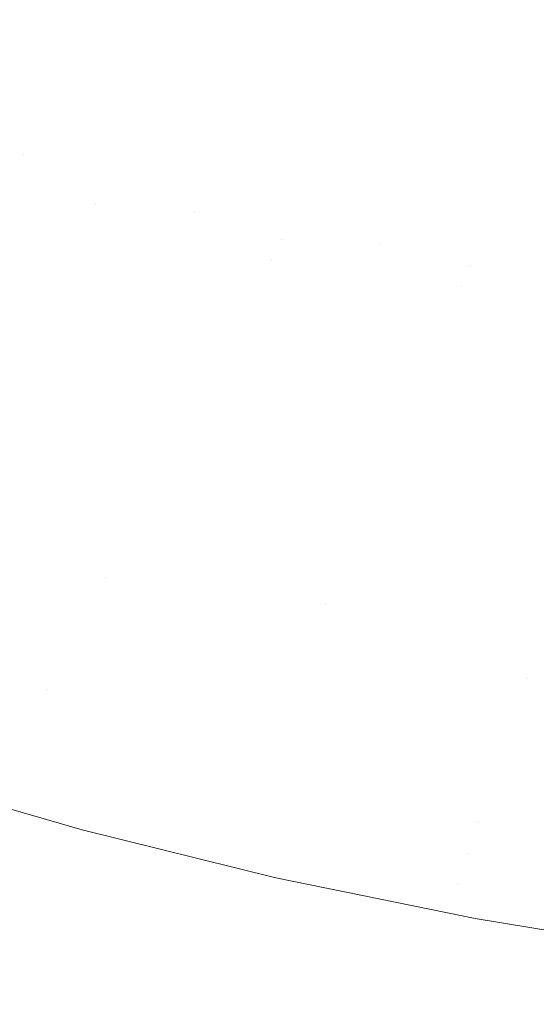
# Model space of a CAD drawing. Header units: centimetres. Extents: x -35.1 to 36.2, y 3.4 to 5.2.
# Tile 103 of 256: x -11.0162 to -10.9637, y 3.6002 to 3.7002. Entities that reach past the tile are written whole.
import ezdxf

# ---------------------------------------------------------------- set-up
doc = ezdxf.new("R2010")
doc.units = ezdxf.units.CM
doc.header["$LTSCALE"] = 2.54
doc.layers.add('Lucido design-1', color=7, linetype='Continuous')

# ---------------------------------------------------------------- blocks, each defined once
blk = doc.blocks.new('Gruppo-4-1')
at = {"color": 7, "linetype": 'Continuous', "lineweight": 9}
blk.add_3dface([(-34.95277, 5.10021, -1872.21551), (-34.95277, 3.50021, -1872.21551), (36.07969, 3.50021, -1872.21551), (36.07969, 5.10021, -1872.21551)], dxfattribs=at)
for points, invisible_edges in [([(-11.0076, 3.69881, -1872.98144), (-11.01549, 3.70185, -1872.98144), (-11.01444, 3.70333, -1872.97949), (-11.0066, 3.70031, -1872.97949)], 15), ([(-11.00474, 3.70312, -1872.97551), (-10.99684, 3.70031, -1872.97551), (-10.9977, 3.69891, -1872.97751), (-11.00565, 3.70175, -1872.97751)], 15), ([(-10.96875, 3.70019, -1872.96338), (-10.9768, 3.70242, -1872.96338), (-10.97628, 3.70343, -1872.96136), (-10.96827, 3.7012, -1872.96136)], 15), ([(-10.95932, 3.70102, -1872.95732), (-10.95971, 3.70011, -1872.95933), (-10.96781, 3.70216, -1872.95933), (-10.96739, 3.70306, -1872.95732)], 15), ([(-10.98802, 3.699, -1872.97351), (-10.99602, 3.70164, -1872.97351), (-10.99524, 3.70291, -1872.97149), (-10.98729, 3.70028, -1872.97149)], 15), ([(-10.98594, 3.70267, -1872.96744), (-10.97793, 3.70024, -1872.96744), (-10.97855, 3.69907, -1872.96947), (-10.9866, 3.70151, -1872.96947)], 15), ([(-10.96925, 3.69912, -1872.96541), (-10.97735, 3.70136, -1872.96541), (-10.9768, 3.70242, -1872.96338), (-10.96875, 3.70019, -1872.96338)], 15), ([(-10.96781, 3.70216, -1872.95933), (-10.95971, 3.70011, -1872.95933), (-10.96012, 3.69915, -1872.96136), (-10.96827, 3.7012, -1872.96136)], 15), ([(-11.00863, 3.69725, -1872.98338), (-11.01659, 3.70031, -1872.98338), (-11.01549, 3.70185, -1872.98144), (-11.0076, 3.69881, -1872.98144)], 15), ([(-11.00565, 3.70175, -1872.97751), (-10.9977, 3.69891, -1872.97751), (-10.99859, 3.69745, -1872.97949), (-11.0066, 3.70031, -1872.97949)], 15), ([(-10.98879, 3.69765, -1872.97551), (-10.99684, 3.70031, -1872.97551), (-10.99602, 3.70164, -1872.97351), (-10.98802, 3.699, -1872.97351)], 15), ([(-10.9866, 3.70151, -1872.96947), (-10.97855, 3.69907, -1872.96947), (-10.97919, 3.69782, -1872.97149), (-10.98729, 3.70028, -1872.97149)], 15), ([(-10.96979, 3.69798, -1872.96744), (-10.97793, 3.70024, -1872.96744), (-10.97735, 3.70136, -1872.96541), (-10.96925, 3.69912, -1872.96541)], 15), ([(-10.96827, 3.7012, -1872.96136), (-10.96012, 3.69915, -1872.96136), (-10.96056, 3.69812, -1872.96338), (-10.96875, 3.70019, -1872.96338)], 15), ([(-11.00971, 3.69562, -1872.9853), (-11.01773, 3.69871, -1872.9853), (-11.01659, 3.70031, -1872.98338), (-11.00863, 3.69725, -1872.98338)], 15), ([(-11.0066, 3.70031, -1872.97949), (-10.99859, 3.69745, -1872.97949), (-10.99953, 3.69593, -1872.98144), (-11.0076, 3.69881, -1872.98144)], 15), ([(-10.98959, 3.69623, -1872.97751), (-10.9977, 3.69891, -1872.97751), (-10.99684, 3.70031, -1872.97551), (-10.98879, 3.69765, -1872.97551)], 15), ([(-10.98729, 3.70028, -1872.97149), (-10.97919, 3.69782, -1872.97149), (-10.97987, 3.69652, -1872.97351), (-10.98802, 3.699, -1872.97351)], 15), ([(-10.97036, 3.69679, -1872.96947), (-10.97855, 3.69907, -1872.96947), (-10.97793, 3.70024, -1872.96744), (-10.96979, 3.69798, -1872.96744)], 15), ([(-10.96875, 3.70019, -1872.96338), (-10.96056, 3.69812, -1872.96338), (-10.96102, 3.69704, -1872.96541), (-10.96925, 3.69912, -1872.96541)], 15), ([(-10.97095, 3.69554, -1872.97149), (-10.97919, 3.69782, -1872.97149), (-10.97855, 3.69907, -1872.96947), (-10.97036, 3.69679, -1872.96947)], 15), ([(-10.96925, 3.69912, -1872.96541), (-10.96102, 3.69704, -1872.96541), (-10.96151, 3.6959, -1872.96744), (-10.96979, 3.69798, -1872.96744)], 15), ([(-11.01083, 3.69393, -1872.98718), (-11.01892, 3.69704, -1872.98718), (-11.01773, 3.69871, -1872.9853), (-11.00971, 3.69562, -1872.9853)], 15), ([(-11.0076, 3.69881, -1872.98144), (-10.99953, 3.69593, -1872.98144), (-11.0005, 3.69435, -1872.98338), (-11.00863, 3.69725, -1872.98338)], 15), ([(-10.99043, 3.69476, -1872.97949), (-10.99859, 3.69745, -1872.97949), (-10.9977, 3.69891, -1872.97751), (-10.98959, 3.69623, -1872.97751)], 15), ([(-10.98802, 3.699, -1872.97351), (-10.97987, 3.69652, -1872.97351), (-10.98058, 3.69516, -1872.97551), (-10.98879, 3.69765, -1872.97551)], 15), ([(-11.012, 3.69218, -1872.98904), (-11.02015, 3.69531, -1872.98904), (-11.01892, 3.69704, -1872.98718), (-11.01083, 3.69393, -1872.98718)], 15), ([(-11.00863, 3.69725, -1872.98338), (-11.0005, 3.69435, -1872.98338), (-11.00152, 3.6927, -1872.9853), (-11.00971, 3.69562, -1872.9853)], 15), ([(-10.9913, 3.69322, -1872.98144), (-10.99953, 3.69593, -1872.98144), (-10.99859, 3.69745, -1872.97949), (-10.99043, 3.69476, -1872.97949)], 15), ([(-10.98879, 3.69765, -1872.97551), (-10.98058, 3.69516, -1872.97551), (-10.98132, 3.69373, -1872.97751), (-10.98959, 3.69623, -1872.97751)], 15), ([(-10.97157, 3.69422, -1872.97351), (-10.97987, 3.69652, -1872.97351), (-10.97919, 3.69782, -1872.97149), (-10.97095, 3.69554, -1872.97149)], 15), ([(-10.96979, 3.69798, -1872.96744), (-10.96151, 3.6959, -1872.96744), (-10.96203, 3.69469, -1872.96947), (-10.97036, 3.69679, -1872.96947)], 15), ([(-10.98959, 3.69623, -1872.97751), (-10.98132, 3.69373, -1872.97751), (-10.9821, 3.69223, -1872.97949), (-10.99043, 3.69476, -1872.97949)], 15), ([(-10.97223, 3.69284, -1872.97551), (-10.98058, 3.69516, -1872.97551), (-10.97987, 3.69652, -1872.97351), (-10.97157, 3.69422, -1872.97351)], 15), ([(-10.97036, 3.69679, -1872.96947), (-10.96203, 3.69469, -1872.96947), (-10.96257, 3.69343, -1872.97149), (-10.97095, 3.69554, -1872.97149)], 15), ([(-11.0132, 3.69036, -1872.99086), (-11.02143, 3.69352, -1872.99086), (-11.02015, 3.69531, -1872.98904), (-11.012, 3.69218, -1872.98904)], 15), ([(-11.00971, 3.69562, -1872.9853), (-11.00152, 3.6927, -1872.9853), (-11.00257, 3.69098, -1872.98718), (-11.01083, 3.69393, -1872.98718)], 15), ([(-10.99221, 3.69161, -1872.98338), (-11.0005, 3.69435, -1872.98338), (-10.99953, 3.69593, -1872.98144), (-10.9913, 3.69322, -1872.98144)], 15), ([(-10.97291, 3.69139, -1872.97751), (-10.98132, 3.69373, -1872.97751), (-10.98058, 3.69516, -1872.97551), (-10.97223, 3.69284, -1872.97551)], 15), ([(-10.97095, 3.69554, -1872.97149), (-10.96257, 3.69343, -1872.97149), (-10.96314, 3.69209, -1872.97351), (-10.97157, 3.69422, -1872.97351)], 15), ([(-10.99316, 3.68994, -1872.9853), (-11.00152, 3.6927, -1872.9853), (-11.0005, 3.69435, -1872.98338), (-10.99221, 3.69161, -1872.98338)], 15), ([(-10.99043, 3.69476, -1872.97949), (-10.9821, 3.69223, -1872.97949), (-10.98291, 3.69067, -1872.98144), (-10.9913, 3.69322, -1872.98144)], 15), ([(-10.97157, 3.69422, -1872.97351), (-10.96314, 3.69209, -1872.97351), (-10.96374, 3.6907, -1872.97551), (-10.97223, 3.69284, -1872.97551)], 15), ([(-11.01445, 3.68848, -1872.99264), (-11.02275, 3.69167, -1872.99264), (-11.02143, 3.69352, -1872.99086), (-11.0132, 3.69036, -1872.99086)], 15), ([(-11.01083, 3.69393, -1872.98718), (-11.00257, 3.69098, -1872.98718), (-11.00367, 3.6892, -1872.98904), (-11.012, 3.69218, -1872.98904)], 15), ([(-10.9913, 3.69322, -1872.98144), (-10.98291, 3.69067, -1872.98144), (-10.98376, 3.68904, -1872.98338), (-10.99221, 3.69161, -1872.98338)], 15), ([(-10.97363, 3.68988, -1872.97949), (-10.9821, 3.69223, -1872.97949), (-10.98132, 3.69373, -1872.97751), (-10.97291, 3.69139, -1872.97751)], 15), ([(-11.012, 3.69218, -1872.98904), (-11.00367, 3.6892, -1872.98904), (-11.0048, 3.68736, -1872.99086), (-11.0132, 3.69036, -1872.99086)], 15), ([(-10.99414, 3.6882, -1872.98718), (-11.00257, 3.69098, -1872.98718), (-11.00152, 3.6927, -1872.9853), (-10.99316, 3.68994, -1872.9853)], 15), ([(-10.97438, 3.6883, -1872.98144), (-10.98291, 3.69067, -1872.98144), (-10.9821, 3.69223, -1872.97949), (-10.97363, 3.68988, -1872.97949)], 15), ([(-10.97223, 3.69284, -1872.97551), (-10.96374, 3.6907, -1872.97551), (-10.96437, 3.68924, -1872.97751), (-10.97291, 3.69139, -1872.97751)], 15), ([(-10.95513, 3.68874, -1872.97551), (-10.96374, 3.6907, -1872.97551), (-10.96314, 3.69209, -1872.97351), (-10.95459, 3.69015, -1872.97351)], 15), ([(-11.01574, 3.68654, -1872.99438), (-11.02412, 3.68976, -1872.99438), (-11.02275, 3.69167, -1872.99264), (-11.01445, 3.68848, -1872.99264)], 15), ([(-10.99221, 3.69161, -1872.98338), (-10.98376, 3.68904, -1872.98338), (-10.98464, 3.68735, -1872.9853), (-10.99316, 3.68994, -1872.9853)], 15), ([(-10.97291, 3.69139, -1872.97751), (-10.96437, 3.68924, -1872.97751), (-10.96502, 3.68771, -1872.97949), (-10.97363, 3.68988, -1872.97949)], 15), ([(-11.0132, 3.69036, -1872.99086), (-11.0048, 3.68736, -1872.99086), (-11.00597, 3.68545, -1872.99264), (-11.01445, 3.68848, -1872.99264)], 15), ([(-10.99516, 3.6864, -1872.98904), (-11.00367, 3.6892, -1872.98904), (-11.00257, 3.69098, -1872.98718), (-10.99414, 3.6882, -1872.98718)], 15), ([(-10.97516, 3.68666, -1872.98338), (-10.98376, 3.68904, -1872.98338), (-10.98291, 3.69067, -1872.98144), (-10.97438, 3.6883, -1872.98144)], 15), ([(-10.9557, 3.68727, -1872.97751), (-10.96437, 3.68924, -1872.97751), (-10.96374, 3.6907, -1872.97551), (-10.95513, 3.68874, -1872.97551)], 15), ([(-11.02552, 3.68778, -1872.99607), (-11.02412, 3.68976, -1872.99438), (-11.01574, 3.68654, -1872.99438)], 11), ([(-10.99622, 3.68453, -1872.99086), (-11.0048, 3.68736, -1872.99086), (-11.00367, 3.6892, -1872.98904), (-10.99516, 3.6864, -1872.98904)], 15), ([(-10.99316, 3.68994, -1872.9853), (-10.98464, 3.68735, -1872.9853), (-10.98555, 3.68559, -1872.98718), (-10.99414, 3.6882, -1872.98718)], 15), ([(-10.97597, 3.68494, -1872.9853), (-10.98464, 3.68735, -1872.9853), (-10.98376, 3.68904, -1872.98338), (-10.97516, 3.68666, -1872.98338)], 15), ([(-10.97363, 3.68988, -1872.97949), (-10.96502, 3.68771, -1872.97949), (-10.96571, 3.68611, -1872.98144), (-10.97438, 3.6883, -1872.98144)], 15), ([(-10.95629, 3.68573, -1872.97949), (-10.96502, 3.68771, -1872.97949), (-10.96437, 3.68924, -1872.97751), (-10.9557, 3.68727, -1872.97751)], 15), ([(-11.01445, 3.68848, -1872.99264), (-11.00597, 3.68545, -1872.99264), (-11.00718, 3.68348, -1872.99438), (-11.01574, 3.68654, -1872.99438)], 15), ([(-10.99414, 3.6882, -1872.98718), (-10.98555, 3.68559, -1872.98718), (-10.9865, 3.68377, -1872.98904), (-10.99516, 3.6864, -1872.98904)], 15), ([(-10.97438, 3.6883, -1872.98144), (-10.96571, 3.68611, -1872.98144), (-10.96642, 3.68445, -1872.98338), (-10.97516, 3.68666, -1872.98338)], 15), ([(-11.00843, 3.68145, -1872.99607), (-11.00972, 3.67935, -1872.99772), (-11.02698, 3.68575, -1872.99772), (-11.02552, 3.68778, -1872.99607)], 15), ([(-11.01574, 3.68654, -1872.99438), (-11.00843, 3.68145, -1872.99607), (-11.02552, 3.68778, -1872.99607)], 11), ([(-10.99732, 3.6826, -1872.99264), (-11.00597, 3.68545, -1872.99264), (-11.0048, 3.68736, -1872.99086), (-10.99622, 3.68453, -1872.99086)], 15), ([(-10.97681, 3.68317, -1872.98718), (-10.98555, 3.68559, -1872.98718), (-10.98464, 3.68735, -1872.9853), (-10.97597, 3.68494, -1872.9853)], 15), ([(-10.95691, 3.68412, -1872.98144), (-10.96571, 3.68611, -1872.98144), (-10.96502, 3.68771, -1872.97949), (-10.95629, 3.68573, -1872.97949)], 15), ([(-11.01574, 3.68654, -1872.99438), (-11.00718, 3.68348, -1872.99438), (-11.00843, 3.68145, -1872.99607)], 11), ([(-10.99516, 3.6864, -1872.98904), (-10.9865, 3.68377, -1872.98904), (-10.98748, 3.68188, -1872.99086), (-10.99622, 3.68453, -1872.99086)], 15), ([(-10.97516, 3.68666, -1872.98338), (-10.96642, 3.68445, -1872.98338), (-10.96716, 3.68272, -1872.9853), (-10.97597, 3.68494, -1872.9853)], 15), ([(-10.95755, 3.68244, -1872.98338), (-10.96642, 3.68445, -1872.98338), (-10.96571, 3.68611, -1872.98144), (-10.95691, 3.68412, -1872.98144)], 15), ([(-11.02847, 3.68365, -1872.99931), (-11.02698, 3.68575, -1872.99772), (-11.00972, 3.67935, -1872.99772), (-11.01105, 3.67719, -1872.99931)], 15), ([(-10.99845, 3.6806, -1872.99438), (-11.00718, 3.68348, -1872.99438), (-11.00597, 3.68545, -1872.99264), (-10.99732, 3.6826, -1872.99264)], 15), ([(-10.97769, 3.68132, -1872.98904), (-10.9865, 3.68377, -1872.98904), (-10.98555, 3.68559, -1872.98718), (-10.97681, 3.68317, -1872.98718)], 15), ([(-10.99622, 3.68453, -1872.99086), (-10.98748, 3.68188, -1872.99086), (-10.9885, 3.67992, -1872.99264), (-10.99732, 3.6826, -1872.99264)], 15), ([(-10.97597, 3.68494, -1872.9853), (-10.96716, 3.68272, -1872.9853), (-10.96793, 3.68093, -1872.98718), (-10.97681, 3.68317, -1872.98718)], 15), ([(-10.95822, 3.6807, -1872.9853), (-10.96716, 3.68272, -1872.9853), (-10.96642, 3.68445, -1872.98338), (-10.95755, 3.68244, -1872.98338)], 15), ([(-11.01105, 3.67719, -1872.99931), (-11.01241, 3.67498, -1873.00085), (-11.03001, 3.6815, -1873.00085), (-11.02847, 3.68365, -1872.99931)], 15), ([(-11.00843, 3.68145, -1872.99607), (-11.00718, 3.68348, -1872.99438), (-10.99845, 3.6806, -1872.99438)], 11), ([(-10.97859, 3.67941, -1872.99086), (-10.98748, 3.68188, -1872.99086), (-10.9865, 3.68377, -1872.98904), (-10.97769, 3.68132, -1872.98904)], 15), ([(-10.97681, 3.68317, -1872.98718), (-10.96793, 3.68093, -1872.98718), (-10.96873, 3.67906, -1872.98904), (-10.97769, 3.68132, -1872.98904)], 15), ([(-10.99732, 3.6826, -1872.99264), (-10.9885, 3.67992, -1872.99264), (-10.98955, 3.6779, -1872.99438), (-10.99845, 3.6806, -1872.99438)], 15), ([(-10.95892, 3.67888, -1872.98718), (-10.96793, 3.68093, -1872.98718), (-10.96716, 3.68272, -1872.9853), (-10.95822, 3.6807, -1872.9853)], 15), ([(-11.03158, 3.67929, -1873.00233), (-11.03001, 3.6815, -1873.00085), (-11.01241, 3.67498, -1873.00085), (-11.01381, 3.6727, -1873.00233)], 15), ([(-10.99064, 3.67581, -1872.99607), (-10.99176, 3.67366, -1872.99772), (-11.00972, 3.67935, -1872.99772), (-11.00843, 3.68145, -1872.99607)], 15), ([(-10.99845, 3.6806, -1872.99438), (-10.99064, 3.67581, -1872.99607), (-11.00843, 3.68145, -1872.99607)], 11), ([(-10.97953, 3.67743, -1872.99264), (-10.9885, 3.67992, -1872.99264), (-10.98748, 3.68188, -1872.99086), (-10.97859, 3.67941, -1872.99086)], 15), ([(-10.97769, 3.68132, -1872.98904), (-10.96873, 3.67906, -1872.98904), (-10.96956, 3.67713, -1872.99086), (-10.97859, 3.67941, -1872.99086)], 15), ([(-10.99845, 3.6806, -1872.99438), (-10.98955, 3.6779, -1872.99438), (-10.99064, 3.67581, -1872.99607)], 11), ([(-10.95964, 3.677, -1872.98904), (-10.96873, 3.67906, -1872.98904), (-10.96793, 3.68093, -1872.98718), (-10.95892, 3.67888, -1872.98718)], 15), ([(-11.01381, 3.6727, -1873.00233), (-11.01524, 3.67037, -1873.00375), (-11.0332, 3.67703, -1873.00375), (-11.03158, 3.67929, -1873.00233)], 15), ([(-11.01105, 3.67719, -1872.99931), (-11.00972, 3.67935, -1872.99772), (-10.99176, 3.67366, -1872.99772), (-10.99291, 3.67145, -1872.99931)], 15), ([(-10.98955, 3.6779, -1872.99438), (-10.9885, 3.67992, -1872.99264), (-10.97953, 3.67743, -1872.99264)], 11), ([(-10.97859, 3.67941, -1872.99086), (-10.96956, 3.67713, -1872.99086), (-10.97041, 3.67513, -1872.99264), (-10.97953, 3.67743, -1872.99264)], 15), ([(-10.96039, 3.67505, -1872.99086), (-10.96956, 3.67713, -1872.99086), (-10.96873, 3.67906, -1872.98904), (-10.95964, 3.677, -1872.98904)], 15), ([(-11.03485, 3.67471, -1873.0051), (-11.0332, 3.67703, -1873.00375), (-11.01524, 3.67037, -1873.00375), (-11.01671, 3.66799, -1873.0051)], 15), ([(-10.99291, 3.67145, -1872.99931), (-10.99409, 3.66918, -1873.00085), (-11.01241, 3.67498, -1873.00085), (-11.01105, 3.67719, -1872.99931)], 15), ([(-10.99064, 3.67581, -1872.99607), (-10.98955, 3.6779, -1872.99438), (-10.9713, 3.67307, -1872.99438), (-10.97221, 3.67093, -1872.99607)], 15), ([(-10.97953, 3.67743, -1872.99264), (-10.9713, 3.67307, -1872.99438), (-10.98955, 3.6779, -1872.99438)], 11), ([(-10.97953, 3.67743, -1872.99264), (-10.97041, 3.67513, -1872.99264), (-10.9713, 3.67307, -1872.99438)], 11), ([(-10.97041, 3.67513, -1872.99264), (-10.96956, 3.67713, -1872.99086), (-10.96039, 3.67505, -1872.99086)], 11), ([(-10.97221, 3.67093, -1872.99607), (-10.97315, 3.66874, -1872.99772), (-10.99176, 3.67366, -1872.99772), (-10.99064, 3.67581, -1872.99607)], 15), ([(-10.95179, 3.67114, -1872.99264), (-10.95251, 3.66904, -1872.99438), (-10.9713, 3.67307, -1872.99438), (-10.97041, 3.67513, -1872.99264)], 15), ([(-10.96039, 3.67505, -1872.99086), (-10.95179, 3.67114, -1872.99264), (-10.97041, 3.67513, -1872.99264)], 11), ([(-11.01381, 3.6727, -1873.00233), (-11.01241, 3.67498, -1873.00085), (-10.99409, 3.66918, -1873.00085), (-10.9953, 3.66684, -1873.00233)], 15), ([(-10.99291, 3.67145, -1872.99931), (-10.99176, 3.67366, -1872.99772), (-10.97315, 3.66874, -1872.99772), (-10.97412, 3.66648, -1872.99931)], 15), ([(-10.97221, 3.67093, -1872.99607), (-10.9713, 3.67307, -1872.99438), (-10.95251, 3.66904, -1872.99438), (-10.95324, 3.66687, -1872.99607)], 15), ([(-10.9953, 3.66684, -1873.00233), (-10.99654, 3.66445, -1873.00375), (-11.01524, 3.67037, -1873.00375), (-11.01381, 3.6727, -1873.00233)], 15), ([(-10.97412, 3.66648, -1872.99931), (-10.97512, 3.66415, -1873.00085), (-10.99409, 3.66918, -1873.00085), (-10.99291, 3.67145, -1872.99931)], 15), ([(-11.01671, 3.66799, -1873.0051), (-11.01524, 3.67037, -1873.00375), (-10.99654, 3.66445, -1873.00375), (-10.99782, 3.66201, -1873.0051)], 15), ([(-10.95324, 3.66687, -1872.99607), (-10.954, 3.66463, -1872.99772), (-10.97315, 3.66874, -1872.99772), (-10.97221, 3.67093, -1872.99607)], 15), ([(-10.9953, 3.66684, -1873.00233), (-10.99409, 3.66918, -1873.00085), (-10.97512, 3.66415, -1873.00085), (-10.97614, 3.66177, -1873.00233)], 15), ([(-10.97412, 3.66648, -1872.99931), (-10.97315, 3.66874, -1872.99772), (-10.954, 3.66463, -1872.99772), (-10.95478, 3.66233, -1872.99931)], 15), ([(-10.99782, 3.66201, -1873.0051), (-10.99912, 3.65951, -1873.00638), (-11.0182, 3.66555, -1873.00638), (-11.01671, 3.66799, -1873.0051)], 15), ([(-10.97614, 3.66177, -1873.00233), (-10.97719, 3.65933, -1873.00375), (-10.99654, 3.66445, -1873.00375), (-10.9953, 3.66684, -1873.00233)], 15), ([(-10.95478, 3.66233, -1872.99931), (-10.95559, 3.65997, -1873.00085), (-10.97512, 3.66415, -1873.00085), (-10.97412, 3.66648, -1872.99931)], 15), ([(-11.0182, 3.66555, -1873.00638), (-10.99912, 3.65951, -1873.00638), (-11.00044, 3.65695, -1873.00759), (-11.01973, 3.66306, -1873.00759)], 15), ([(-10.99782, 3.66201, -1873.0051), (-10.99654, 3.66445, -1873.00375), (-10.97719, 3.65933, -1873.00375), (-10.97826, 3.65683, -1873.0051)], 15), ([(-10.97614, 3.66177, -1873.00233), (-10.97512, 3.66415, -1873.00085), (-10.95559, 3.65997, -1873.00085), (-10.95641, 3.65754, -1873.00233)], 15), ([(-11.01973, 3.66306, -1873.00759), (-11.00044, 3.65695, -1873.00759), (-11.00179, 3.65436, -1873.00872), (-11.02129, 3.66053, -1873.00872)], 15), ([(-10.97826, 3.65683, -1873.0051), (-10.97935, 3.65427, -1873.00638), (-10.99912, 3.65951, -1873.00638), (-10.99782, 3.66201, -1873.0051)], 15), ([(-10.95641, 3.65754, -1873.00233), (-10.95726, 3.65505, -1873.00375), (-10.97719, 3.65933, -1873.00375), (-10.97614, 3.66177, -1873.00233)], 15), ([(-11.02129, 3.66053, -1873.00872), (-11.00179, 3.65436, -1873.00872), (-11.00317, 3.65171, -1873.00978), (-11.02288, 3.65795, -1873.00978)], 15), ([(-10.98047, 3.65167, -1873.00759), (-11.00044, 3.65695, -1873.00759), (-10.99912, 3.65951, -1873.00638), (-10.97935, 3.65427, -1873.00638)], 15), ([(-10.97826, 3.65683, -1873.0051), (-10.97719, 3.65933, -1873.00375), (-10.95726, 3.65505, -1873.00375), (-10.95812, 3.65251, -1873.0051)], 15), ([(-11.04921, 3.65458, -1873.01315), (-11.04732, 3.65723, -1873.01244), (-11.00742, 3.64353, -1873.01244), (-11.00887, 3.64074, -1873.01315)], 15), ([(-11.02612, 3.65267, -1873.01164), (-11.00742, 3.64353, -1873.01244), (-11.04732, 3.65723, -1873.01244)], 11), ([(-11.02288, 3.65795, -1873.00978), (-11.00317, 3.65171, -1873.00978), (-11.00457, 3.64902, -1873.01075), (-11.02449, 3.65533, -1873.01075)], 15), ([(-10.98161, 3.64901, -1873.00872), (-11.00179, 3.65436, -1873.00872), (-11.00044, 3.65695, -1873.00759), (-10.98047, 3.65167, -1873.00759)], 15), ([(-10.95812, 3.65251, -1873.0051), (-10.959, 3.64991, -1873.00638), (-10.97935, 3.65427, -1873.00638), (-10.97826, 3.65683, -1873.0051)], 15), ([(-11.02449, 3.65533, -1873.01075), (-11.00457, 3.64902, -1873.01075), (-11.00598, 3.6463, -1873.01164), (-11.02612, 3.65267, -1873.01164)], 15), ([(-11.00887, 3.64074, -1873.01315), (-11.01034, 3.63791, -1873.01377), (-11.05112, 3.65191, -1873.01377), (-11.04921, 3.65458, -1873.01315)], 15), ([(-10.98276, 3.64631, -1873.00978), (-11.00317, 3.65171, -1873.00978), (-11.00179, 3.65436, -1873.00872), (-10.98161, 3.64901, -1873.00872)], 15), ([(-10.97935, 3.65427, -1873.00638), (-10.959, 3.64991, -1873.00638), (-10.9599, 3.64726, -1873.00759), (-10.98047, 3.65167, -1873.00759)], 15), ([(-11.02612, 3.65267, -1873.01164), (-11.00598, 3.6463, -1873.01164), (-11.00742, 3.64353, -1873.01244)], 11), ([(-11.05304, 3.64921, -1873.0143), (-11.05112, 3.65191, -1873.01377), (-11.01034, 3.63791, -1873.01377), (-11.01182, 3.63506, -1873.0143)], 15), ([(-10.98394, 3.64356, -1873.01075), (-11.00457, 3.64902, -1873.01075), (-11.00317, 3.65171, -1873.00978), (-10.98276, 3.64631, -1873.00978)], 15), ([(-10.98047, 3.65167, -1873.00759), (-10.9599, 3.64726, -1873.00759), (-10.96082, 3.64455, -1873.00872), (-10.98161, 3.64901, -1873.00872)], 15), ([(-11.01182, 3.63506, -1873.0143), (-11.01331, 3.63219, -1873.01474), (-11.05498, 3.64649, -1873.01474), (-11.05304, 3.64921, -1873.0143)], 15), ([(-10.98513, 3.64078, -1873.01164), (-11.00598, 3.6463, -1873.01164), (-11.00457, 3.64902, -1873.01075), (-10.98394, 3.64356, -1873.01075)], 15), ([(-10.98161, 3.64901, -1873.00872), (-10.96082, 3.64455, -1873.00872), (-10.96176, 3.6418, -1873.00978), (-10.98276, 3.64631, -1873.00978)], 15), ([(-11.05693, 3.64376, -1873.01508), (-11.05498, 3.64649, -1873.01474), (-11.01331, 3.63219, -1873.01474)], 11), ([(-11.00742, 3.64353, -1873.01244), (-11.00598, 3.6463, -1873.01164), (-10.98513, 3.64078, -1873.01164)], 11), ([(-10.98276, 3.64631, -1873.00978), (-10.96176, 3.6418, -1873.00978), (-10.96271, 3.63901, -1873.01075), (-10.98394, 3.64356, -1873.01075)], 15), ([(-10.9707, 3.61549, -1873.01532), (-11.05889, 3.64102, -1873.01532), (-11.05693, 3.64376, -1873.01508)], 11), ([(-10.96962, 3.61879, -1873.01503), (-11.05693, 3.64376, -1873.01508), (-11.01331, 3.63219, -1873.01474)], 11), ([(-11.05693, 3.64376, -1873.01508), (-10.96962, 3.61879, -1873.01503), (-10.9707, 3.61549, -1873.01532)], 11), ([(-11.00887, 3.64074, -1873.01315), (-11.00742, 3.64353, -1873.01244), (-10.96465, 3.6333, -1873.01244), (-10.96563, 3.63039, -1873.01315)], 15), ([(-10.98513, 3.64078, -1873.01164), (-10.96465, 3.6333, -1873.01244), (-11.00742, 3.64353, -1873.01244)], 11), ([(-10.98394, 3.64356, -1873.01075), (-10.96271, 3.63901, -1873.01075), (-10.96367, 3.63617, -1873.01164), (-10.98513, 3.64078, -1873.01164)], 15), ([(-11.06085, 3.63826, -1873.01547), (-11.05889, 3.64102, -1873.01532), (-10.9707, 3.61549, -1873.01532), (-10.97172, 3.61247, -1873.01547)], 15), ([(-10.96563, 3.63039, -1873.01315), (-10.96663, 3.62746, -1873.01377), (-11.01034, 3.63791, -1873.01377), (-11.00887, 3.64074, -1873.01315)], 15), ([(-10.98513, 3.64078, -1873.01164), (-10.96367, 3.63617, -1873.01164), (-10.96465, 3.6333, -1873.01244)], 11), ([(-11.00983, 3.61793, -1873.01551), (-11.02885, 3.62345, -1873.01551), (-11.06085, 3.63826, -1873.01547), (-10.97172, 3.61247, -1873.01547)], 14), ([(-11.01182, 3.63506, -1873.0143), (-11.01034, 3.63791, -1873.01377), (-10.96663, 3.62746, -1873.01377), (-10.96764, 3.6245, -1873.0143)], 15), ([(-10.91934, 3.62991, -1873.01164), (-10.91984, 3.62697, -1873.01244), (-10.96465, 3.6333, -1873.01244), (-10.96367, 3.63617, -1873.01164)], 15), ([(-10.96764, 3.6245, -1873.0143), (-10.96865, 3.62151, -1873.01474), (-11.01331, 3.63219, -1873.01474), (-11.01182, 3.63506, -1873.0143)], 15), ([(-10.96563, 3.63039, -1873.01315), (-10.96465, 3.6333, -1873.01244), (-10.91984, 3.62697, -1873.01244), (-10.92034, 3.62399, -1873.01315)], 15), ([(-11.01331, 3.63219, -1873.01474), (-10.96865, 3.62151, -1873.01474), (-10.96962, 3.61879, -1873.01503)], 11), ([(-10.92034, 3.62399, -1873.01315), (-10.92084, 3.62099, -1873.01377), (-10.96663, 3.62746, -1873.01377), (-10.96563, 3.63039, -1873.01315)], 15), ([(-10.96764, 3.6245, -1873.0143), (-10.96663, 3.62746, -1873.01377), (-10.92084, 3.62099, -1873.01377), (-10.92135, 3.61796, -1873.0143)], 15), ([(-10.92135, 3.61796, -1873.0143), (-10.92186, 3.6149, -1873.01474), (-10.96865, 3.62151, -1873.01474), (-10.96764, 3.6245, -1873.0143)], 15), ([(-11.02885, 3.62345, -1873.01551), (-11.00983, 3.61793, -1873.01551), (-34.95277, 3.50021, -1873.01551)], 10), ([(-10.96962, 3.61879, -1873.01503), (-10.96865, 3.62151, -1873.01474), (-10.92186, 3.6149, -1873.01474)], 11), ([(-10.87397, 3.60893, -1873.01513), (-10.9707, 3.61549, -1873.01532), (-10.96962, 3.61879, -1873.01503)], 11), ([(-10.92186, 3.6149, -1873.01474), (-10.87397, 3.60957, -1873.01506), (-10.96962, 3.61879, -1873.01503)], 11), ([(-10.96962, 3.61879, -1873.01503), (-10.87397, 3.60957, -1873.01506), (-10.87397, 3.60893, -1873.01513)], 9), ([(-11.00983, 3.61793, -1873.01551), (-10.99016, 3.61306, -1873.01551), (-34.95277, 3.50021, -1873.01551)], 10), ([(-10.97172, 3.61247, -1873.01547), (-10.97274, 3.60949, -1873.01551), (-10.99016, 3.61306, -1873.01551), (-11.00983, 3.61793, -1873.01551)], 9), ([(-10.87397, 3.60334, -1873.01545), (-10.97172, 3.61247, -1873.01547), (-10.9707, 3.61549, -1873.01532)], 11), ([(-10.87397, 3.60893, -1873.01513), (-10.87397, 3.60457, -1873.01542), (-10.9707, 3.61549, -1873.01532)], 10), ([(-10.9707, 3.61549, -1873.01532), (-10.87397, 3.60457, -1873.01542), (-10.87397, 3.60334, -1873.01545)], 9), ([(-34.95277, 3.50021, -1873.01551), (-10.99016, 3.61306, -1873.01551), (-10.97274, 3.60949, -1873.01551)], 9), ([(-10.96991, 3.60891, -1873.01551), (-10.97274, 3.60949, -1873.01551), (-10.97172, 3.61247, -1873.01547)], 10), ([(-10.90651, 3.6012, -1873.01551), (-10.92798, 3.60294, -1873.01551), (-10.97172, 3.61247, -1873.01547), (-10.87397, 3.60334, -1873.01545)], 14), ([(-10.92798, 3.60294, -1873.01551), (-10.94915, 3.60552, -1873.01551), (-10.97172, 3.61247, -1873.01547)], 10), ([(-10.94915, 3.60552, -1873.01551), (-10.96991, 3.60891, -1873.01551), (-10.97172, 3.61247, -1873.01547)], 10), ([(-10.97274, 3.60949, -1873.01551), (-10.96991, 3.60891, -1873.01551), (-34.95277, 3.50021, -1873.01551)], 10), ([(-10.96991, 3.60891, -1873.01551), (-10.94915, 3.60552, -1873.01551), (-34.95277, 3.50021, -1873.01551)], 10), ([(-10.94915, 3.60552, -1873.01551), (-10.92798, 3.60294, -1873.01551), (-34.95277, 3.50021, -1873.01551)], 10), ([(-10.92798, 3.60294, -1873.01551), (-10.90651, 3.6012, -1873.01551), (-34.95277, 3.50021, -1873.01551)], 10), ([(-34.95277, 3.50021, -1873.01551), (-10.90651, 3.6012, -1873.01551), (-10.88484, 3.60032, -1873.01551)], 9), ([(-34.95277, 3.50021, -1873.01551), (-10.88484, 3.60032, -1873.01551), (-10.87397, 3.60021, -1873.01551)], 9)]:
    blk.add_3dface(points, dxfattribs=dict(at, invisible_edges=invisible_edges))

msp = doc.modelspace()

# ---------------------------------------------------------------- block references
at = {"layer": 'Lucido design-1', "color": 7}
msp.add_blockref('Gruppo-4-1', (0, 0), dxfattribs=at)

doc.saveas('drawing.dxf')
